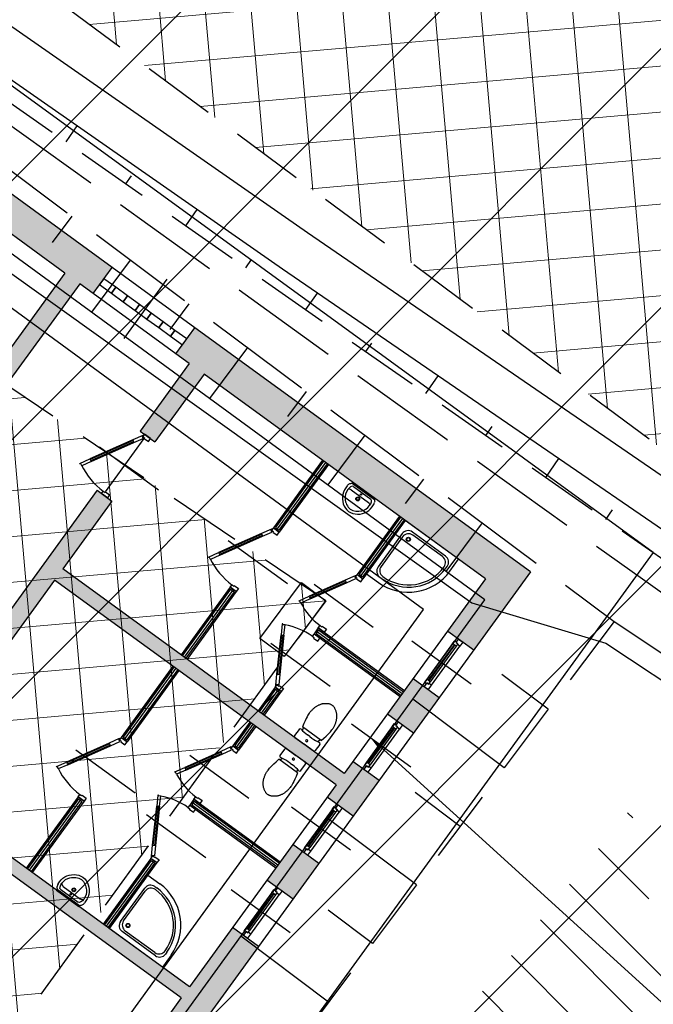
# Model space of a CAD drawing. Extents: x 4615668 to 9249187, y 5334101 to 10688993.
# Tile 19 of 120: x 4667541 to 4667550, y 5336788 to 5336802. Entities that reach past the tile are written whole.
import ezdxf
from ezdxf import colors
from ezdxf.entities.mleader import LeaderData, LeaderLine
from ezdxf.math import Vec2, Vec3

# ---------------------------------------------------------------- set-up
doc = ezdxf.new("R2010")
doc.units = 0
doc.header["$MEASUREMENT"] = 0
for name, pattern in [('CHODNIK', [2, 1.5, -0.5]), ('SKARPA1', [1.5, 1, -0.5]), ('WIATA', [1.5, 1, -0.5])]:
    doc.linetypes.add(name, pattern=pattern)
for name, color, linetype in [('13', 7, 'Continuous'), ('16', 7, 'Continuous'), ('21', 7, 'Continuous'), ('45', 7, 'Continuous'), ('51', 7, 'Continuous'), ('DIM', 7, 'Continuous'), ('MURY', 7, 'Continuous'), ('wypełnienie', 251, 'Continuous')]:
    doc.layers.add(name, color=color, linetype=linetype)
doc.layers.add('hatch', color=253, linetype='Continuous', lineweight=0)
doc.layers.add('podkłady', color=250, linetype='Continuous', lineweight=15)
doc.styles.get("Standard").update_dxf_attribs({"font": 'txt.shx'})

# ---------------------------------------------------------------- blocks, each defined once
blk = doc.blocks.new('SK -I-')
at = {"layer": 'wypełnienie', "lineweight": -3, "ltscale": 2}
h = blk.add_hatch(color=256, dxfattribs=at)
h.dxf.hatch_style = 1
h.paths.add_polyline_path([(132, 0), (0, 0), (0, -567), (44, -567), (44, -544.5), (158.2, -544.5), (158.2, -519.5), (44, -519.5), (44, -44), (132, -44)])
h = blk.add_hatch(color=256, dxfattribs=at)
h.dxf.hatch_style = 1
h.paths.add_polyline_path([(272, 0), (212, 0), (212, -44), (272, -44)])
h.paths.add_polyline_path([(412, 0), (352, 0), (352, -44), (372.5, -44), (372.5, -519.5), (258.2, -519.5), (258.2, -544.5), (512, -544.5), (512, -519.5), (391.5, -519.5), (391.5, -44), (412, -44)])
h = blk.add_hatch(color=256, dxfattribs=at)
h.dxf.hatch_style = 1
h.paths.add_polyline_path([(552, 0), (492, 0), (492, -44), (552, -44)])
h = blk.add_hatch(color=256, dxfattribs=at)
h.dxf.hatch_style = 1
h.paths.add_polyline_path([(912.5, 0), (632, 0), (632, -44), (732.5, -44), (732.5, -519.5), (612, -519.5), (612, -544.5), (732.5, -544.5), (732.5, -579.5), (751.5, -579.5), (751.5, -44), (912.5, -44)])
h = blk.add_hatch(color=256, dxfattribs=at)
h.dxf.hatch_style = 1
h.paths.add_polyline_path([(202, -1230), (44, -1230), (44, -754.5), (212.5, -754.5), (212.5, -729.5), (44, -729.5), (44, -707), (0, -707), (0, -1274), (202, -1274)])
at = {"layer": 'podkłady', "color": 0, "lineweight": 25, "ltscale": 2}
for p, q in [((-120, 120), (1332.5, 120)), ((-120, 120), (-120, -1274)), ((172, 24.5), (172, -75.5)), ((312, 24.5), (312, -75.5)), ((452, 24.5), (452, -75.5)), ((592, 24.5), (592, -75.5)), ((0, 0), (0, -567)), ((0, 0), (912.5, 0)), ((272, -44), (272, 0)), ((352, -44), (352, 0)), ((132, -44), (132, 0)), ((212, -44), (212, 0)), ((412, -44), (412, 0)), ((492, -44), (492, 0)), ((552, -44), (552, 0)), ((632, -44), (632, 0)), ((205, -18.5), (139, -18.5)), ((142, -22.5), (202, -22.5)), ((142, -25), (202, -25)), ((142, -26), (202, -26)), ((345, -18.5), (279, -18.5)), ((282, -22.5), (342, -22.5)), ((282, -25), (342, -25)), ((282, -26), (342, -26)), ((485, -18.5), (419, -18.5)), ((422, -22.5), (482, -22.5)), ((422, -25), (482, -25)), ((422, -26), (482, -26)), ((625, -18.5), (559, -18.5)), ((562, -22.5), (622, -22.5)), ((562, -25), (622, -25)), ((562, -26), (622, -26)), ((142, -28.5), (202, -28.5)), ((282, -28.5), (342, -28.5)), ((422, -28.5), (482, -28.5)), ((562, -28.5), (622, -28.5)), ((44, -44), (44, -519.5)), ((44, -44), (372.5, -44)), ((232.5, -189.5), (232.5, -44)), ((234.5, -187.5), (234.5, -44)), ((237.5, -187.5), (237.5, -44)), ((240.5, -187.5), (240.5, -44)), ((242.5, -189.5), (242.5, -44)), ((372.5, -44), (372.5, -519.5)), ((391.5, -44), (391.5, -519.5)), ((391.5, -44), (732.5, -44)), ((521.5, -189.5), (521.5, -44)), ((523.5, -187.5), (523.5, -44)), ((526.5, -187.5), (526.5, -44)), ((529.5, -187.5), (529.5, -44)), ((531.5, -189.5), (531.5, -44)), ((732.5, -44), (732.5, -519.5)), ((751.5, -44), (751.5, -579.5)), ((751.5, -44), (912.5, -44)), ((44, -89.5), (44, -179.5)), ((64, -89.5), (44, -89.5)), ((712.5, -89.5), (732.5, -89.5)), ((732.5, -89.5), (732.5, -179.5)), ((51, -106.5), (51, -162.5)), ((64, -96.5), (61, -96.5)), ((354.7, -95.9), (354.7, -127.6)), ((358.5, -98.9), (354.7, -98)), ((360, -94.3), (370.5, -94.3)), ((372.5, -96.3), (372.5, -111.8)), ((391.5, -96.3), (391.5, -111.8)), ((404, -94.3), (393.5, -94.3)), ((405.5, -98.9), (409.3, -98)), ((409.3, -95.9), (409.3, -127.6)), ((712.5, -96.5), (715.5, -96.5)), ((725.5, -106.5), (725.5, -162.5)), ((54, -109.5), (54, -159.5)), ((359.4, -111.8), (359.4, -108.1)), ((359.4, -111.8), (359.4, -115.4)), ((372.5, -127.3), (372.5, -111.8)), ((391.5, -127.3), (391.5, -111.8)), ((404.6, -111.8), (404.6, -108.1)), ((404.6, -111.8), (404.6, -115.4)), ((722.5, -109.5), (722.5, -159.5)), ((187.5, -229.5), (187.5, -129.5)), ((287.5, -229.5), (287.5, -129.5)), ((358.5, -124.6), (354.7, -125.5)), ((360, -129.3), (370.5, -129.3)), ((404, -129.3), (393.5, -129.3)), ((405.5, -124.6), (409.3, -125.5)), ((476.5, -229.5), (476.5, -129.5)), ((576.5, -229.5), (576.5, -129.5)), ((127, -162.5), (127, -159.5)), ((134, -179.5), (134, -159.5)), ((642.5, -179.5), (642.5, -159.5)), ((649.5, -162.5), (649.5, -159.5)), ((61, -172.5), (117, -172.5)), ((64, -169.5), (114, -169.5)), ((715.5, -172.5), (659.5, -172.5)), ((712.5, -169.5), (662.5, -169.5)), ((44, -179.5), (134, -179.5)), ((44, -179.5), (142.5, -179.5)), ((44, -181.5), (140.5, -181.5)), ((44, -184.5), (140.5, -184.5)), ((44, -187.5), (140.5, -187.5)), ((140.5, -187.5), (140.5, -181.5)), ((142.5, -189.5), (142.5, -179.5)), ((234.5, -187.5), (240.5, -187.5)), ((332.5, -179.5), (372.5, -179.5)), ((332.5, -189.5), (332.5, -179.5)), ((334.5, -181.5), (372.5, -181.5)), ((334.5, -187.5), (334.5, -181.5)), ((334.5, -184.5), (372.5, -184.5)), ((334.5, -187.5), (372.5, -187.5)), ((391.5, -179.5), (431.5, -179.5)), ((391.5, -181.5), (429.5, -181.5)), ((391.5, -184.5), (429.5, -184.5)), ((391.5, -187.5), (429.5, -187.5)), ((429.5, -187.5), (429.5, -181.5)), ((431.5, -189.5), (431.5, -179.5)), ((523.5, -187.5), (529.5, -187.5)), ((621.5, -179.5), (732.5, -179.5)), ((621.5, -189.5), (621.5, -179.5)), ((623.5, -181.5), (732.5, -181.5)), ((623.5, -187.5), (623.5, -181.5)), ((623.5, -184.5), (732.5, -184.5)), ((623.5, -187.5), (732.5, -187.5)), ((732.5, -179.5), (642.5, -179.5)), ((44, -189.5), (142.5, -189.5)), ((158.2, -198.2), (204.9, -225.2)), ((158.7, -197.3), (205.4, -224.3)), ((159.7, -195.6), (206.4, -222.6)), ((206.9, -221.7), (160.2, -194.7)), ((232.5, -189.5), (242.5, -189.5)), ((268.1, -221.7), (314.8, -194.7)), ((315.3, -195.6), (268.6, -222.6)), ((316.3, -197.3), (269.6, -224.3)), ((316.8, -198.2), (270.1, -225.2)), ((332.5, -189.5), (372.5, -189.5)), ((391.5, -189.5), (431.5, -189.5)), ((447.2, -198.2), (493.9, -225.2)), ((447.7, -197.3), (494.4, -224.3)), ((448.7, -195.6), (495.4, -222.6)), ((495.9, -221.7), (449.2, -194.7)), ((521.5, -189.5), (531.5, -189.5)), ((557.1, -221.7), (603.8, -194.7)), ((604.3, -195.6), (557.6, -222.6)), ((605.3, -197.3), (558.6, -224.3)), ((605.8, -198.2), (559.1, -225.2)), ((621.5, -189.5), (732.5, -189.5)), ((44, -268.3), (44, -230.7)), ((44, -230.7), (45.4, -230.7)), ((45.4, -268.3), (45.4, -230.7)), ((48, -264.2), (48, -234.8)), ((53.4, -264.2), (53.4, -234.8)), ((723.1, -264.2), (723.1, -234.8)), ((728.5, -264.2), (728.5, -234.8)), ((731.1, -268.3), (731.1, -230.7)), ((732.5, -230.7), (731.1, -230.7)), ((732.5, -268.3), (732.5, -230.7)), ((45.4, -268.3), (44, -268.3)), ((208.2, -359.5), (208.2, -259.5)), ((562, -359.5), (562, -259.5)), ((731.1, -268.3), (732.5, -268.3)), ((44, -309.5), (158.2, -309.5)), ((44, -311.5), (156.2, -311.5)), ((44, -314.5), (156.2, -314.5)), ((44, -317.5), (156.2, -317.5)), ((44, -319.5), (158.2, -319.5)), ((156.2, -317.5), (156.2, -311.5)), ((158.2, -319.5), (158.2, -309.5)), ((258.2, -309.5), (372.5, -309.5)), ((258.2, -319.5), (258.2, -309.5)), ((258.2, -319.5), (372.5, -319.5)), ((260.2, -311.5), (372.5, -311.5)), ((260.2, -317.5), (260.2, -311.5)), ((260.2, -314.5), (372.5, -314.5)), ((260.2, -317.5), (372.5, -317.5)), ((391.5, -309.5), (512, -309.5)), ((391.5, -311.5), (510, -311.5)), ((391.5, -314.5), (510, -314.5)), ((391.5, -317.5), (510, -317.5)), ((391.5, -319.5), (512, -319.5)), ((510, -317.5), (510, -311.5)), ((512, -319.5), (512, -309.5)), ((612, -309.5), (732.5, -309.5)), ((612, -319.5), (612, -309.5)), ((612, -319.5), (732.5, -319.5)), ((614, -311.5), (732.5, -311.5)), ((614, -317.5), (614, -311.5)), ((614, -314.5), (732.5, -314.5)), ((614, -317.5), (732.5, -317.5)), ((173.9, -328.2), (229.3, -360.2)), ((174.4, -327.3), (229.8, -359.3)), ((175.4, -325.6), (230.8, -357.6)), ((231.3, -356.7), (175.9, -324.7)), ((527.7, -328.2), (583.1, -360.2)), ((528.2, -327.3), (583.6, -359.3)), ((529.2, -325.6), (584.6, -357.6)), ((585.1, -356.7), (529.7, -324.7)), ((208.2, -577), (208.2, -477)), ((44, -519.5), (158.2, -519.5)), ((158.2, -544.5), (158.2, -519.5)), ((258.2, -519.5), (372.5, -519.5)), ((258.2, -544.5), (258.2, -519.5)), ((391.5, -519.5), (512, -519.5)), ((253.2, -534), (163.2, -534)), ((44, -544.5), (44, -567)), ((44, -544.5), (158.2, -544.5)), ((173.9, -545.7), (229.3, -577.7)), ((174.4, -544.8), (229.8, -576.8)), ((175.4, -543.1), (230.8, -575.1)), ((231.3, -574.2), (175.9, -542.2)), ((258.2, -544.5), (512, -544.5)), ((44, -567), (0, -567)), ((0, -567), (0, -707)), ((29, -567), (19, -567)), ((19, -567), (19, -587)), ((29, -587), (29, -567)), ((44, -567), (44, -707)), ((19, -587), (29, -587)), ((29, -587), (19, -587)), ((19, -587), (19, -607)), ((29, -607), (29, -587)), ((19, -607), (29, -607)), ((29, -607), (19, -607)), ((19, -607), (19, -627)), ((29, -627), (29, -607)), ((19, -627), (29, -627)), ((29, -627), (19, -627)), ((19, -627), (19, -647)), ((29, -647), (29, -627)), ((-31, -637), (69, -637)), ((19, -647), (29, -647)), ((29, -647), (19, -647)), ((19, -647), (19, -667)), ((29, -667), (29, -647)), ((19, -667), (29, -667)), ((29, -667), (19, -667)), ((19, -667), (19, -687)), ((29, -687), (29, -667)), ((19, -687), (29, -687)), ((29, -687), (19, -687)), ((19, -687), (19, -707)), ((29, -707), (29, -687)), ((0, -707), (0, -1274)), ((44, -707), (0, -707)), ((19, -707), (29, -707)), ((44, -707), (44, -729.5)), ((44, -729.5), (212.5, -729.5)), ((44, -754.5), (44, -1230)), ((44, -754.5), (212.5, -754.5))]:
    blk.add_line(p, q, dxfattribs=at)
for points in [[(132, -18.5), (139, -18.5), (139, -22.5), (138, -22.5), (138, -25.5), (132, -25.5), (132, -18.5)], [(138, -22.5), (142, -22.5), (142, -28.5), (137, -28.5), (137, -25.5), (138, -25.5), (138, -22.5)], [(206, -22.5), (202, -22.5), (202, -28.5), (207, -28.5), (207, -25.5), (206, -25.5), (206, -22.5)], [(212, -18.5), (205, -18.5), (205, -22.5), (206, -22.5), (206, -25.5), (212, -25.5), (212, -18.5)], [(272, -18.5), (279, -18.5), (279, -22.5), (278, -22.5), (278, -25.5), (272, -25.5), (272, -18.5)], [(278, -22.5), (282, -22.5), (282, -28.5), (277, -28.5), (277, -25.5), (278, -25.5), (278, -22.5)], [(346, -22.5), (342, -22.5), (342, -28.5), (347, -28.5), (347, -25.5), (346, -25.5), (346, -22.5)], [(352, -18.5), (345, -18.5), (345, -22.5), (346, -22.5), (346, -25.5), (352, -25.5), (352, -18.5)], [(412, -18.5), (419, -18.5), (419, -22.5), (418, -22.5), (418, -25.5), (412, -25.5), (412, -18.5)], [(418, -22.5), (422, -22.5), (422, -28.5), (417, -28.5), (417, -25.5), (418, -25.5), (418, -22.5)], [(486, -22.5), (482, -22.5), (482, -28.5), (487, -28.5), (487, -25.5), (486, -25.5), (486, -22.5)], [(492, -18.5), (485, -18.5), (485, -22.5), (486, -22.5), (486, -25.5), (492, -25.5), (492, -18.5)], [(552, -18.5), (559, -18.5), (559, -22.5), (558, -22.5), (558, -25.5), (552, -25.5), (552, -18.5)], [(558, -22.5), (562, -22.5), (562, -28.5), (557, -28.5), (557, -25.5), (558, -25.5), (558, -22.5)], [(626, -22.5), (622, -22.5), (622, -28.5), (627, -28.5), (627, -25.5), (626, -25.5), (626, -22.5)], [(632, -18.5), (625, -18.5), (625, -22.5), (626, -22.5), (626, -25.5), (632, -25.5), (632, -18.5)], [(354.7, -95.9), (349.7, -94.8), (345.6, -94), (342.2, -93.4), (339.5, -93), (337.3, -92.7), (335.6, -92.6), (334.1, -92.6), (332.8, -92.6), (331.7, -92.6), (330.6, -92.7), (329.6, -92.8), (328.6, -92.9), (327.7, -93.1), (326.8, -93.2), (325.9, -93.4), (325, -93.6), (324.2, -93.8), (323.4, -94.1), (322.5, -94.3), (321.7, -94.6), (320.9, -94.9), (320.1, -95.3), (319.3, -95.6), (318.5, -96), (317.7, -96.4), (317, -96.9), (316.2, -97.3), (315.5, -97.8), (314.7, -98.3), (314, -98.9), (313.3, -99.5), (312.6, -100.2), (312, -100.9), (311.3, -101.6), (310.7, -102.4), (310.1, -103.2), (309.5, -104), (309, -104.8), (308.5, -105.6), (308.1, -106.4), (307.8, -107.1), (307.5, -107.9), (307.3, -108.5), (307.1, -109.2), (307, -109.9), (306.9, -110.5), (306.8, -111.1), (306.8, -111.8), (306.8, -112.4), (306.9, -113), (307, -113.6), (307.1, -114.3), (307.3, -115), (307.5, -115.6), (307.8, -116.4), (308.1, -117.1), (308.5, -117.9), (309, -118.7), (309.5, -119.5), (310.1, -120.3), (310.7, -121.1), (311.3, -121.9), (312, -122.6), (312.6, -123.3), (313.3, -124), (314, -124.6), (314.7, -125.2), (315.5, -125.7), (316.2, -126.2), (317, -126.6), (317.7, -127.1), (318.5, -127.5), (319.3, -127.9), (320.1, -128.2), (320.9, -128.6), (321.7, -128.9), (322.5, -129.2), (323.4, -129.4), (324.2, -129.7), (325, -129.9), (325.9, -130.1), (326.8, -130.3), (327.7, -130.4), (328.6, -130.6), (329.6, -130.7), (330.6, -130.8), (331.7, -130.9), (332.8, -130.9), (334.1, -130.9), (335.6, -130.9), (337.3, -130.8), (339.5, -130.5), (342.2, -130.1), (345.6, -129.5), (349.7, -128.7), (354.7, -127.6)], [(409.3, -95.9), (414.3, -94.8), (418.4, -94), (421.8, -93.4), (424.5, -93), (426.7, -92.7), (428.4, -92.6), (429.9, -92.6), (431.2, -92.6), (432.3, -92.6), (433.4, -92.7), (434.4, -92.8), (435.4, -92.9), (436.3, -93.1), (437.2, -93.2), (438.1, -93.4), (439, -93.6), (439.8, -93.8), (440.6, -94.1), (441.5, -94.3), (442.3, -94.6), (443.1, -94.9), (443.9, -95.3), (444.7, -95.6), (445.5, -96), (446.3, -96.4), (447, -96.9), (447.8, -97.3), (448.5, -97.8), (449.3, -98.3), (450, -98.9), (450.7, -99.5), (451.4, -100.2), (452, -100.9), (452.7, -101.6), (453.3, -102.4), (453.9, -103.2), (454.5, -104), (455, -104.8), (455.5, -105.6), (455.9, -106.4), (456.2, -107.1), (456.5, -107.9), (456.7, -108.5), (456.9, -109.2), (457, -109.9), (457.1, -110.5), (457.2, -111.1), (457.2, -111.8), (457.2, -112.4), (457.1, -113), (457, -113.6), (456.9, -114.3), (456.7, -115), (456.5, -115.6), (456.2, -116.4), (455.9, -117.1), (455.5, -117.9), (455, -118.7), (454.5, -119.5), (453.9, -120.3), (453.3, -121.1), (452.7, -121.9), (452, -122.6), (451.4, -123.3), (450.7, -124), (450, -124.6), (449.3, -125.2), (448.5, -125.7), (447.8, -126.2), (447, -126.6), (446.3, -127.1), (445.5, -127.5), (444.7, -127.9), (443.9, -128.2), (443.1, -128.6), (442.3, -128.9), (441.5, -129.2), (440.6, -129.4), (439.8, -129.7), (439, -129.9), (438.1, -130.1), (437.2, -130.3), (436.3, -130.4), (435.4, -130.6), (434.4, -130.7), (433.4, -130.8), (432.3, -130.9), (431.2, -130.9), (429.9, -130.9), (428.4, -130.9), (426.7, -130.8), (424.5, -130.5), (421.8, -130.1), (418.4, -129.5), (414.3, -128.7), (409.3, -127.6)], [(147.5, -179.5), (142.5, -179.5), (142.5, -189.5), (146.5, -189.5), (146.5, -186.5), (147.5, -186.5), (147.5, -179.5)], [(160.2, -194.7), (148, -187.7), (146.5, -190.3), (145.7, -189.8), (145.2, -190.7), (158.2, -198.2), (160.2, -194.7)], [(227.5, -179.5), (232.5, -179.5), (232.5, -189.5), (228.5, -189.5), (228.5, -186.5), (227.5, -186.5), (227.5, -179.5)], [(247.5, -179.5), (242.5, -179.5), (242.5, -189.5), (246.5, -189.5), (246.5, -186.5), (247.5, -186.5), (247.5, -179.5)], [(314.8, -194.7), (327, -187.7), (328.5, -190.3), (329.3, -189.8), (329.8, -190.7), (316.8, -198.2), (314.8, -194.7)], [(327.5, -179.5), (332.5, -179.5), (332.5, -189.5), (328.5, -189.5), (328.5, -186.5), (327.5, -186.5), (327.5, -179.5)], [(436.5, -179.5), (431.5, -179.5), (431.5, -189.5), (435.5, -189.5), (435.5, -186.5), (436.5, -186.5), (436.5, -179.5)], [(449.2, -194.7), (437, -187.7), (435.5, -190.3), (434.7, -189.8), (434.2, -190.7), (447.2, -198.2), (449.2, -194.7)], [(516.5, -179.5), (521.5, -179.5), (521.5, -189.5), (517.5, -189.5), (517.5, -186.5), (516.5, -186.5), (516.5, -179.5)], [(536.5, -179.5), (531.5, -179.5), (531.5, -189.5), (535.5, -189.5), (535.5, -186.5), (536.5, -186.5), (536.5, -179.5)], [(603.8, -194.7), (616, -187.7), (617.5, -190.3), (618.3, -189.8), (618.8, -190.7), (605.8, -198.2), (603.8, -194.7)], [(616.5, -179.5), (621.5, -179.5), (621.5, -189.5), (617.5, -189.5), (617.5, -186.5), (616.5, -186.5), (616.5, -179.5)], [(206.9, -221.7), (219.1, -228.7), (217.6, -231.3), (218.4, -231.8), (217.9, -232.7), (204.9, -225.2), (206.9, -221.7)], [(268.1, -221.7), (255.9, -228.7), (257.4, -231.3), (256.6, -231.8), (257.1, -232.7), (270.1, -225.2), (268.1, -221.7)], [(495.9, -221.7), (508.1, -228.7), (506.6, -231.3), (507.4, -231.8), (506.9, -232.7), (493.9, -225.2), (495.9, -221.7)], [(557.1, -221.7), (544.9, -228.7), (546.4, -231.3), (545.6, -231.8), (546.1, -232.7), (559.1, -225.2), (557.1, -221.7)], [(163.2, -309.5), (158.2, -309.5), (158.2, -319.5), (162.2, -319.5), (162.2, -316.5), (163.2, -316.5), (163.2, -309.5)], [(175.9, -324.7), (163.8, -317.7), (162.3, -320.3), (161.4, -319.8), (160.9, -320.7), (173.9, -328.2), (175.9, -324.7)], [(253.2, -309.5), (258.2, -309.5), (258.2, -319.5), (254.2, -319.5), (254.2, -316.5), (253.2, -316.5), (253.2, -309.5)], [(517, -309.5), (512, -309.5), (512, -319.5), (516, -319.5), (516, -316.5), (517, -316.5), (517, -309.5)], [(529.7, -324.7), (517.5, -317.7), (516, -320.3), (515.2, -319.8), (514.7, -320.7), (527.7, -328.2), (529.7, -324.7)], [(607, -309.5), (612, -309.5), (612, -319.5), (608, -319.5), (608, -316.5), (607, -316.5), (607, -309.5)], [(231.3, -356.7), (243.5, -363.7), (242, -366.3), (242.8, -366.8), (242.3, -367.7), (229.3, -360.2), (231.3, -356.7)], [(585.1, -356.7), (597.2, -363.7), (595.7, -366.3), (596.6, -366.8), (596.1, -367.7), (583.1, -360.2), (585.1, -356.7)], [(163.2, -527), (158.2, -527), (158.2, -537), (162.2, -537), (162.2, -534), (163.2, -534), (163.2, -527)], [(175.9, -542.2), (163.8, -535.2), (162.3, -537.8), (161.4, -537.3), (160.9, -538.2), (173.9, -545.7), (175.9, -542.2)], [(253.2, -527), (258.2, -527), (258.2, -537), (254.2, -537), (254.2, -534), (253.2, -534), (253.2, -527)], [(231.3, -574.2), (243.5, -581.2), (242, -583.8), (242.8, -584.3), (242.3, -585.2), (229.3, -577.7), (231.3, -574.2)]]:
    blk.add_lwpolyline(points, dxfattribs=at)
for centre, radius in [((136.5, -26), 0.5), ((276.5, -26), 0.5), ((416.5, -26), 0.5), ((556.5, -26), 0.5), ((62.3, -161.1), 2.79), ((62.3, -161.1), 2.29), ((714.2, -161.1), 2.79), ((714.2, -161.1), 2.29), ((145, -190), 0.5), ((330, -190), 0.5), ((434, -190), 0.5), ((619, -190), 0.5), ((50.8, -249.5), 1.07), ((58.2, -249.5), 2.69), ((58.2, -249.5), 1.98), ((718.3, -249.5), 2.69), ((718.3, -249.5), 1.98), ((725.7, -249.5), 1.07), ((160.7, -320), 0.5), ((514.5, -320), 0.5), ((160.7, -537.5), 0.5)]:
    blk.add_circle(centre, radius, dxfattribs=at)
for centre, radius, start, end in [((64, -159.5), 70, 0, 90), ((712.5, -159.5), 70, 90, 180), ((61, -106.5), 10, 90, 180), ((64, -109.5), 10, 90, 180), ((64, -159.5), 63, 0, 90), ((64, -159.5), 60, 0, 90), ((360, -96.3), 2, 90, 180), ((309.2, -108.1), 50.2, 0, 13.6584), ((370.5, -96.3), 2, 0, 90), ((393.5, -96.3), 2, 90, 180), ((404, -96.3), 2, 0, 90), ((454.8, -108.1), 50.2, 166.3416, 180), ((712.5, -159.5), 63, 90, 180), ((712.5, -159.5), 60, 90, 180), ((712.5, -109.5), 10, 0, 90), ((715.5, -106.5), 10, 0, 90), ((309.2, -115.4), 50.2, 346.3416, 0), ((366.5, -111.8), 1.48, 0, 180), ((366.5, -111.8), 1.48, 180, 0), ((397.5, -111.8), 1.48, 0, 180), ((397.5, -111.8), 1.48, 180, 0), ((454.8, -115.4), 50.2, 180, 193.6584), ((360, -127.3), 2, 180, 270), ((370.5, -127.3), 2, 270, 0), ((393.5, -127.3), 2, 180, 270), ((404, -127.3), 2, 270, 0), ((64, -159.5), 10, 180, 270), ((114, -159.5), 10, 270, 0), ((662.5, -159.5), 10, 180, 270), ((712.5, -159.5), 10, 270, 0), ((61, -162.5), 10, 180, 270), ((117, -162.5), 10, 270, 0), ((659.5, -162.5), 10, 180, 270), ((715.5, -162.5), 10, 270, 0), ((138.3, -188.6), 90.2, 333.5434, 359.3979), ((336.7, -188.6), 90.2, 180.6021, 206.4566), ((427.3, -188.6), 90.2, 333.5434, 359.3979), ((625.7, -188.6), 90.2, 180.6021, 206.4566), ((52.1, -234.3), 7.1, 88.9549, 119.7948), ((724.4, -234.3), 7.1, 60.2052, 91.0451), ((58.4, -235.4), 4.99, 119.5371, 173.0285), ((718.1, -235.4), 4.99, 6.9715, 60.4629), ((58.4, -263.6), 4.99, 186.9715, 240.5667), ((718.1, -263.6), 4.99, 299.4333, 353.0285), ((52.1, -264.7), 7.1, 240.2052, 271.0451), ((724.4, -264.7), 7.1, 268.9549, 299.7948), ((155.3, -318.7), 99, 332.382, 359.5326), ((509, -318.7), 99, 332.382, 359.5326), ((155.3, -536.2), 99, 332.382, 359.5326)]:
    blk.add_arc(centre, radius, start, end, dxfattribs=at)
for points, knots in [([(45.4, -230.7), (45.9, -230.2), (46.8, -229.2), (47.9, -228.4), (48.5, -228.1)], [0, 0, 0, 0, 2.828427, 5.744904, 5.744904, 5.744904, 5.744904]), ([(52.2, -271.8), (56.7, -271.8), (69.5, -271), (86, -249.5), (69.5, -228), (56.7, -227.2), (52.2, -227.2)], [2.495815, 2.495815, 2.495815, 2.495815, 21.213203, 56.030584, 90.847965, 109.565354, 109.565354, 109.565354, 109.565354]), ([(724.3, -271.8), (719.8, -271.8), (707, -271), (690.5, -249.5), (707, -228), (719.8, -227.2), (724.3, -227.2)], [2.495815, 2.495815, 2.495815, 2.495815, 21.213203, 56.030584, 90.847965, 109.565354, 109.565354, 109.565354, 109.565354]), ([(731.1, -230.7), (730.6, -230.2), (729.7, -229.2), (728.6, -228.4), (728, -228.1)], [0, 0, 0, 0, 2.828427, 5.744904, 5.744904, 5.744904, 5.744904]), ([(48, -264.2), (48, -267.1), (58.9, -269), (69.5, -264.5), (79.1, -249.5), (69.5, -234.6), (58.9, -230), (48, -231.9), (48, -234.8)], [0, 0, 0, 0, 8.683695, 21.9476, 37.744894, 53.542124, 66.755333, 75.484946, 75.484946, 75.484946, 75.484946]), ([(48.5, -270.9), (47.9, -270.6), (46.8, -269.8), (45.9, -268.8), (45.4, -268.3)], [2.914475, 2.914475, 2.914475, 2.914475, 5.830952, 8.659379, 8.659379, 8.659379, 8.659379]), ([(728, -270.9), (728.6, -270.6), (729.7, -269.8), (730.6, -268.8), (731.1, -268.3)], [2.914475, 2.914475, 2.914475, 2.914475, 5.830952, 8.659379, 8.659379, 8.659379, 8.659379])]:
    blk.add_open_spline(points, degree=3, knots=knots, dxfattribs=at)
at = {"layer": 'podkłady', "color": 0, "lineweight": 25, "ltscale": 2, "start_tangent": (0, -1), "end_tangent": (0, -1)}
blk.add_spline([(728.5, -264.2), (720.6, -267.9), (708.1, -263.5), (700.8, -249.5), (708.1, -235.5), (720.6, -231.1), (728.5, -234.8)], degree=3, dxfattribs=at)

msp = doc.modelspace()

# ---------------------------------------------------------------- hatches: boundary and pattern name
at = {"layer": 'hatch', "lineweight": 0, "ltscale": 20}
h = msp.add_hatch(dxfattribs=at)
h.set_pattern_fill('ANSI31', color=3, scale=5, angle=90)
h.set_pattern_definition([(135, (0, 0), (-0.44194173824, -0.44194173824), [])])
h.paths.add_polyline_path([(4667478.241, 5336862.506), (4667500.187, 5336849.085), (4667509.213, 5336861.47), (4667568.688, 5336819.183), (4667564.714, 5336804.134), (4667554.796, 5336790.991), (4667576.988, 5336780.491), (4667554.55, 5336767.038), (4667549.827, 5336774.88), (4667551.588, 5336779.599), (4667549.28, 5336791.134), (4667527.772, 5336764.72), (4667506.281, 5336760.826), (4667504.47, 5336758.514), (4667530.99, 5336759.647), (4667552.216, 5336758.206), (4667562.355, 5336763.449), (4667592.666, 5336770.447), (4667606.189, 5336771.369), (4667630.656, 5336776.416), (4667647.302, 5336782.178), (4667616.224, 5336840.573), (4667599.415, 5336843.615), (4667571.788, 5336854.179), (4667524.216, 5336889.17), (4667516.371, 5336894.261), (4667502.473, 5336899.028)])
at = {"layer": 'hatch', "lineweight": 0}
h = msp.add_hatch(dxfattribs=at)
h.set_pattern_fill('ANSI31', color=160, scale=20)
h.set_pattern_definition([(45, (0, 0), (-1.767766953, 1.767766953), [])])
h.paths.add_polyline_path([(4667474.732, 5336856.646), (4667499.212, 5336897.332), (4667613.908, 5336808.5), (4667647.336, 5336782.081), (4667630.656, 5336776.416), (4667605.665, 5336771.261), (4667592.294, 5336770.058), (4667562.355, 5336763.404), (4667552.216, 5336758.206), (4667530.784, 5336759.661), (4667490.062, 5336757.531), (4667479.482, 5336755.228), (4667453.16, 5336765.741), (4667492.626, 5336792.677), (4667492.398, 5336848.025)])
at = {"layer": 'hatch', "lineweight": 0, "ltscale": 40}
h = msp.add_hatch(dxfattribs=at)
h.set_pattern_fill('ANSI37', color=0, scale=5, angle=50)
h.set_pattern_definition([(95, (0, 0), (-0.62262168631, -0.05447233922), []), (185, (0, 0), (0.05447233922, -0.62262168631), [])])
h.paths.add_polyline_path([(4667546.534, 5336818.174), (4667562.779, 5336805.984), (4667553.145, 5336793.503), (4667536.945, 5336805.497)])
h = msp.add_hatch(dxfattribs=at)
h.set_pattern_fill('ANSI37', color=0, scale=5, angle=50)
h.set_pattern_definition([(95, (0, 0), (-0.62262168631, -0.05447233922), []), (185, (0, 0), (0.05447233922, -0.62262168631), [])])
h.paths.add_polyline_path([(4667516.869, 5336770.685), (4667537.436, 5336799.16), (4667545.109, 5336793.973), (4667524.39, 5336765.292)])

# ---------------------------------------------------------------- linework, layer by layer
at = {"layer": '13', "color": 132, "linetype": 'WIATA'}
msp.add_lwpolyline([(4667546.534, 5336818.174), (4667562.779, 5336805.984), (4667553.145, 5336793.503), (4667536.945, 5336805.497)], close=True, dxfattribs=at)
msp.add_lwpolyline([(4667528.033, 5336770.372), (4667545.109, 5336793.973), (4667537.436, 5336799.16), (4667520.605, 5336775.896)], dxfattribs=at)
at = {"layer": '13', "color": 132, "linetype": 'Continuous'}
msp.add_lwpolyline([(4667545.109, 5336793.973), (4667544.54, 5336793.213), (4667544.208, 5336793.461), (4667544.777, 5336794.222)], close=True, dxfattribs=at)
at = {"layer": '16', "color": 7, "linetype": 'CHODNIK'}
for points in [[(4667553.292, 5336791.524), (4667546.767, 5336796.17), (4667537.732, 5336802.675), (4667535.849, 5336804.118)], [(4667535.565, 5336803.761), (4667549.05, 5336793.692), (4667552.967, 5336791.082)]]:
    msp.add_lwpolyline(points, dxfattribs=at)
at = {"layer": '21', "color": 1, "linetype": 'Continuous'}
msp.add_lwpolyline([(4667536.937, 5336803.285), (4667537.088, 5336801.102), (4667547.105, 5336793.948), (4667548.939, 5336793.393), (4667552.777, 5336790.856), (4667555.949, 5336788.335), (4667558.954, 5336784.038), (4667559.34, 5336781.412), (4667553.718, 5336778.219), (4667553.455, 5336776.921), (4667554.313, 5336776.676)], dxfattribs=at)
at = {"layer": '45', "color": 219, "linetype": 'Continuous'}
for points in [[(4667525.585, 5336823.539), (4667527.71, 5336823.684), (4667536.448, 5336824.991), (4667543.153, 5336823.381), (4667553.31, 5336814.97), (4667563.819, 5336806.395), (4667558.143, 5336798.483), (4667553.499, 5336792.349), (4667544.517, 5336798.505), (4667538.308, 5336802.831)], [(4667527.82, 5336823.094), (4667536.422, 5336824.381), (4667542.877, 5336822.831), (4667552.928, 5336814.506), (4667563.003, 5336806.287), (4667557.659, 5336798.839), (4667553.367, 5336793.167), (4667544.859, 5336798.999), (4667538.65, 5336803.323)], [(4667525.296, 5336764.975), (4667530.65, 5336772.172), (4667532.713, 5336774.932), (4667546.447, 5336793.855), (4667534.291, 5336802.74), (4667531.488, 5336804.911), (4667529.514, 5336813.565), (4667527.211, 5336823.058)], [(4667525.778, 5336764.617), (4667531.13, 5336771.814), (4667533.197, 5336774.576), (4667547.283, 5336793.987), (4667534.651, 5336803.22), (4667532.026, 5336805.253), (4667530.098, 5336813.703), (4667527.82, 5336823.094)]]:
    msp.add_lwpolyline(points, dxfattribs=at)
at = {"layer": '51', "color": 3, "linetype": 'Continuous'}
for p, q in [((4667541.56, 5336800.241), (4667541.712, 5336800.459)), ((4667542.379, 5336799.668), (4667542.456, 5336799.778)), ((4667543.199, 5336799.095), (4667543.353, 5336799.316)), ((4667541.638, 5336799.227), (4667541.369, 5336798.867)), ((4667542.439, 5336798.628), (4667541.907, 5336797.916)), ((4667544.019, 5336798.523), (4667544.096, 5336798.634)), ((4667544.838, 5336797.95), (4667544.997, 5336798.176)), ((4667543.24, 5336798.03), (4667542.977, 5336797.678)), ((4667544.041, 5336797.432), (4667543.522, 5336796.736)), ((4667545.658, 5336797.377), (4667545.74, 5336797.494)), ((4667546.478, 5336796.804), (4667546.646, 5336797.046)), ((4667544.843, 5336796.834), (4667544.586, 5336796.49)), ((4667547.297, 5336796.231), (4667547.384, 5336796.356)), ((4667545.644, 5336796.235), (4667545.137, 5336795.556)), ((4667548.117, 5336795.659), (4667548.296, 5336795.915)), ((4667546.445, 5336795.637), (4667546.195, 5336795.301)), ((4667548.937, 5336795.086), (4667549.029, 5336795.218)), ((4667547.246, 5336795.039), (4667546.751, 5336794.376)), ((4667548.149, 5336792.492), (4667547.518, 5336792.967)), ((4667547.549, 5336791.693), (4667546.299, 5336792.631)), ((4667546.948, 5336790.893), (4667546.33, 5336791.357)), ((4667546.348, 5336790.093), (4667545.124, 5336791.012)), ((4667545.748, 5336789.294), (4667545.142, 5336789.748)), ((4667545.147, 5336788.494), (4667543.95, 5336789.393))]:
    msp.add_line(p, q, dxfattribs=at)
at = {"layer": '51', "color": 3, "linetype": 'SKARPA1'}
for points in [[(4667538.308, 5336802.831), (4667538.094, 5336802.663), (4667554.796, 5336790.991), (4667564.627, 5336806.449), (4667549.001, 5336819.334), (4667543.749, 5336823.903), (4667529.813, 5336828.514), (4667529.391, 5336828.414)], [(4667549.05, 5336793.692), (4667536.655, 5336777.184), (4667526.663, 5336763.872)]]:
    msp.add_lwpolyline(points, dxfattribs=at)

# ---------------------------------------------------------------- block references
at = {"layer": 'MURY', "lineweight": -3, "xscale": 0.009999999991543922, "yscale": 0.01000000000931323, "zscale": 0.01, "rotation": 233.9894746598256}
msp.add_blockref('SK -I-', (4667547.908, 5336794.37), dxfattribs=at)

# ---------------------------------------------------------------- leaders
at = {"layer": 'DIM', "lineweight": 0, "ltscale": 40}
ml = msp.add_multileader_mtext('Standard', dxfattribs=at)
ml.set_content(' ')
ml.set_leader_properties()
ml.build(insert=Vec2(0, 0))
ml.multileader.update_dxf_attribs({"text_right_attachment_type": 6, "dogleg_length": 23.342, "arrow_head_size": 0.18})
ctx = ml.context
ctx.base_point, ctx.char_height, ctx.arrow_head_size, ctx.landing_gap_size, ctx.plane_origin = Vec3(4667574.864, 5336786.836), 0.18, 0.18, 0.09, Vec3(4667545.718, 5336792.105)
ctx.right_attachment = 6
notes = []
notes.append((ctx, [(0, (1, 1, 0), (4667551.522, 5336786.836), (1, 0), 23.342, [(0, [(4667545.718, 5336792.105)], 0, [])])]))
ctx.mtext.insert, ctx.mtext.flow_direction = Vec3(4667574.954, 5336786.944), 5
for ctx, leaders in notes:
    for number, flags, end, landing, length, lines in leaders:
        leader = LeaderData()
        leader.index, (leader.has_last_leader_line, leader.has_dogleg_vector, leader.attachment_direction) = number, flags
        leader.last_leader_point, leader.dogleg_vector, leader.dogleg_length = Vec3(end), Vec3(landing), length
        for number, points, colour, breaks in lines:
            line = LeaderLine()
            line.index, line.vertices, line.color, line.breaks = number, Vec3.list(points), colors.encode_raw_color(colour), breaks
            leader.lines.append(line)
        ctx.leaders.append(leader)

doc.saveas('drawing.dxf')
